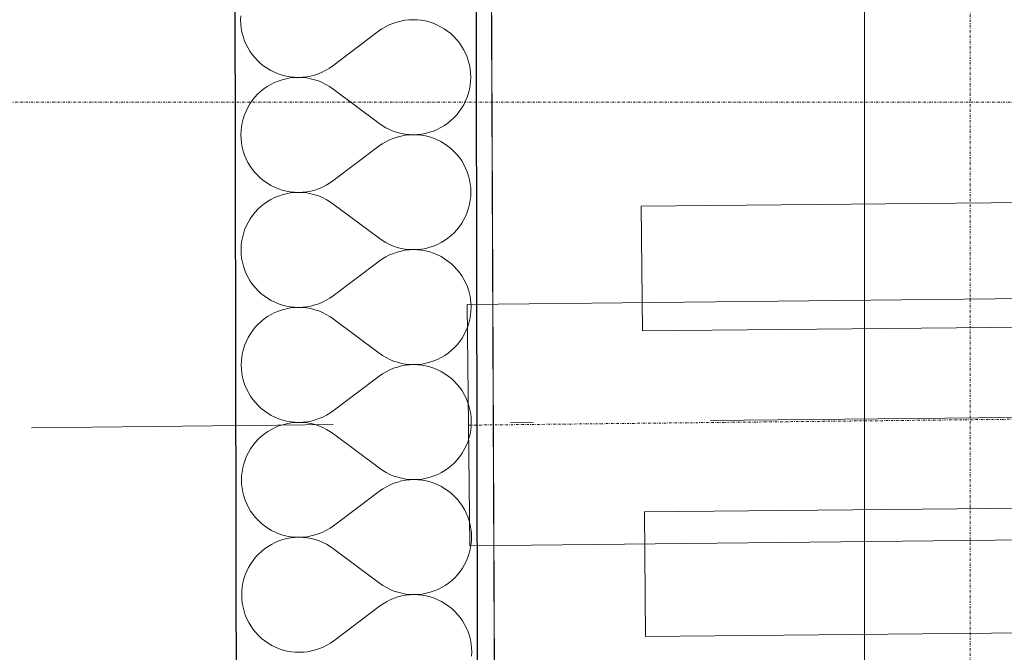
# Model space of a CAD drawing. Header units: millimetres. Extents: x -24674 to 2959, y -2716 to 20653.
# Tile 133 of 161: x -11283 to -10631, y 14190 to 14609. Entities that reach past the tile are written whole.
import ezdxf

# ---------------------------------------------------------------- set-up
doc = ezdxf.new("R2010")
doc.units = ezdxf.units.MM
doc.header["$MEASUREMENT"] = 0
for name, pattern in [('Wipeout_Contour', [1000, 0, -1000]), ('Čerchovaná', [450, 200, -117.5, 15, -117.5]), ('Čerchovaná S', [3.5, 1.5, -0.85, 0.3, -0.85])]:
    doc.linetypes.add(name, pattern=pattern)
for name, color, linetype in [('9._POHLED ZÁPADNÍ_1_Konstrukce - krov', 7, 'Continuous'), ('9._POHLED ZÁPADNÍ_1_Konstrukce - nosné', 7, 'Continuous'), ('9._POHLED ZÁPADNÍ_1_Nové_Konstrukce - nosné', 7, 'Continuous'), ('9._POHLED ZÁPADNÍ_1_Nové_Výplně - Povrchové', 7, 'Continuous'), ('9._POHLED ZÁPADNÍ_1_Nové_Výplně – Řezové', 7, 'Continuous'), ('9._POHLED ZÁPADNÍ_1_Výplně - Povrchové', 7, 'Continuous'), ('9._POHLED ZÁPADNÍ_1_VÝTAH VAR 1', 7, 'Continuous'), ('9._POHLED ZÁPADNÍ_1_Značky - řezy', 7, 'Continuous')]:
    doc.layers.add(name, color=color, linetype=linetype)

# ---------------------------------------------------------------- blocks, each defined once
blk = doc.blocks.new('*X21', base_point=(-27719.5, -6043.99))
at = {"layer": '9._POHLED ZÁPADNÍ_1_Nové_Výplně – Řezové', "color": 21, "linetype": 'Continuous', "lineweight": 20, "true_color": 0xffaaaa}
for p, q in [((-11136.72, 14611.57), (-11136.81, 14608.85)), ((-11136.81, 14608.85), (-11136.71, 14606.13)), ((-11136.71, 14606.13), (-11136.41, 14603.43)), ((-11040.8, 14604.35), (-11043.14, 14602.95)), ((-11038.37, 14605.57), (-11040.8, 14604.35)), ((-11035.86, 14606.62), (-11038.37, 14605.57)), ((-11033.28, 14607.48), (-11035.86, 14606.62)), ((-11030.65, 14608.16), (-11033.28, 14607.48)), ((-11027.97, 14608.65), (-11030.65, 14608.16)), ((-11025.27, 14608.95), (-11027.97, 14608.65)), ((-11022.55, 14609.05), (-11025.27, 14608.95)), ((-11019.83, 14608.96), (-11022.55, 14609.05)), ((-11017.12, 14608.68), (-11019.83, 14608.96)), ((-11014.44, 14608.2), (-11017.12, 14608.68)), ((-11011.81, 14607.54), (-11014.44, 14608.2)), ((-11009.22, 14606.68), (-11011.81, 14607.54)), ((-11006.71, 14605.65), (-11009.22, 14606.68)), ((-11004.27, 14604.43), (-11006.71, 14605.65)), ((-11001.93, 14603.05), (-11004.27, 14604.43)), ((-11136.41, 14603.43), (-11135.92, 14600.75)), ((-11135.92, 14600.75), (-11135.25, 14598.12)), ((-11135.25, 14598.12), (-11134.38, 14595.54)), ((-11045.37, 14601.39), (-11075.8, 14578.48)), ((-11043.14, 14602.95), (-11045.37, 14601.39)), ((-10999.69, 14601.5), (-11001.93, 14603.05)), ((-10997.57, 14599.8), (-10999.69, 14601.5)), ((-10995.57, 14597.95), (-10997.57, 14599.8)), ((-10993.72, 14595.97), (-10995.57, 14597.95)), ((-11134.38, 14595.54), (-11133.34, 14593.03)), ((-11133.34, 14593.03), (-11132.11, 14590.6)), ((-10992.01, 14593.85), (-10993.72, 14595.97)), ((-10990.45, 14591.62), (-10992.01, 14593.85)), ((-10989.06, 14589.28), (-10990.45, 14591.62)), ((-11132.11, 14590.6), (-11130.72, 14588.26)), ((-11130.72, 14588.26), (-11129.16, 14586.03)), ((-11129.16, 14586.03), (-11127.45, 14583.91)), ((-10987.83, 14586.85), (-10989.06, 14589.28)), ((-10986.79, 14584.34), (-10987.83, 14586.85)), ((-11127.45, 14583.91), (-11125.59, 14581.93)), ((-11125.59, 14581.93), (-11123.6, 14580.08)), ((-11123.6, 14580.08), (-11121.48, 14578.37)), ((-11121.48, 14578.37), (-11119.24, 14576.83)), ((-11078.03, 14576.93), (-11075.8, 14578.48)), ((-10985.92, 14581.76), (-10986.79, 14584.34)), ((-10985.25, 14579.13), (-10985.92, 14581.76)), ((-10984.76, 14576.45), (-10985.25, 14579.13)), ((-11119.24, 14576.83), (-11116.9, 14575.44)), ((-11116.9, 14575.44), (-11114.46, 14574.23)), ((-11114.46, 14574.23), (-11111.95, 14573.2)), ((-11111.95, 14573.2), (-11109.36, 14572.34)), ((-11109.36, 14572.34), (-11106.72, 14571.68)), ((-11106.72, 14571.68), (-11104.05, 14571.2)), ((-11093.2, 14571.23), (-11090.52, 14571.71)), ((-11090.52, 14571.71), (-11087.89, 14572.39)), ((-11087.89, 14572.39), (-11085.31, 14573.26)), ((-11085.31, 14573.26), (-11082.8, 14574.31)), ((-11082.8, 14574.31), (-11080.37, 14575.53)), ((-11080.37, 14575.53), (-11078.03, 14576.93)), ((-10984.46, 14573.75), (-10984.76, 14576.45)), ((-10984.36, 14571.03), (-10984.46, 14573.75)), ((-11116.88, 14566.14), (-11119.22, 14564.75)), ((-11114.45, 14567.36), (-11116.88, 14566.14)), ((-11111.94, 14568.41), (-11114.45, 14567.36)), ((-11109.36, 14569.27), (-11111.94, 14568.41)), ((-11106.72, 14569.94), (-11109.36, 14569.27)), ((-11104.04, 14570.43), (-11106.72, 14569.94)), ((-11104.05, 14571.2), (-11101.34, 14570.91)), ((-11101.34, 14570.72), (-11104.04, 14570.43)), ((-11101.34, 14570.91), (-11098.62, 14570.82)), ((-11098.62, 14570.82), (-11101.34, 14570.72)), ((-11098.62, 14570.82), (-11095.9, 14570.93)), ((-11095.9, 14570.73), (-11098.62, 14570.82)), ((-11095.9, 14570.93), (-11093.2, 14571.23)), ((-11093.2, 14570.44), (-11095.9, 14570.73)), ((-11090.52, 14569.96), (-11093.2, 14570.44)), ((-11087.88, 14569.29), (-11090.52, 14569.96)), ((-11085.3, 14568.44), (-11087.88, 14569.29)), ((-11082.79, 14567.4), (-11085.3, 14568.44)), ((-11080.35, 14566.18), (-11082.79, 14567.4)), ((-11078.01, 14564.8), (-11080.35, 14566.18)), ((-10985.22, 14562.92), (-10984.74, 14565.6)), ((-10984.74, 14565.6), (-10984.45, 14568.31)), ((-10984.45, 14568.31), (-10984.36, 14571.03)), ((-11125.55, 14559.63), (-11127.41, 14557.63)), ((-11123.57, 14561.48), (-11125.55, 14559.63)), ((-11121.45, 14563.19), (-11123.57, 14561.48)), ((-11119.22, 14564.75), (-11121.45, 14563.19)), ((-11075.78, 14563.25), (-11078.01, 14564.8)), ((-11045.26, 14540.44), (-11075.78, 14563.25)), ((-10986.74, 14557.7), (-10985.89, 14560.29)), ((-10985.89, 14560.29), (-10985.22, 14562.92)), ((-11130.66, 14553.28), (-11132.04, 14550.93)), ((-11129.11, 14555.51), (-11130.66, 14553.28)), ((-11127.41, 14557.63), (-11129.11, 14555.51)), ((-10990.38, 14550.41), (-10988.99, 14552.75)), ((-10988.99, 14552.75), (-10987.78, 14555.19)), ((-10987.78, 14555.19), (-10986.74, 14557.7)), ((-11134.29, 14545.98), (-11135.15, 14543.4)), ((-11133.26, 14548.5), (-11134.29, 14545.98)), ((-11132.04, 14550.93), (-11133.26, 14548.5)), ((-10995.48, 14544.06), (-10993.63, 14546.05)), ((-10993.63, 14546.05), (-10991.92, 14548.18)), ((-10991.92, 14548.18), (-10990.38, 14550.41)), ((-11135.82, 14540.76), (-11136.29, 14538.09)), ((-11135.15, 14543.4), (-11135.82, 14540.76)), ((-11045.26, 14540.44), (-11043.02, 14538.89)), ((-11043.02, 14538.89), (-11040.68, 14537.51)), ((-11004.15, 14537.55), (-11001.82, 14538.94)), ((-11001.82, 14538.94), (-10999.58, 14540.49)), ((-10999.58, 14540.49), (-10997.47, 14542.2)), ((-10997.47, 14542.2), (-10995.48, 14544.06)), ((-11136.58, 14535.38), (-11136.67, 14532.66)), ((-11136.67, 14532.66), (-11136.57, 14529.94)), ((-11136.29, 14538.09), (-11136.58, 14535.38)), ((-11040.68, 14537.51), (-11038.25, 14536.29)), ((-11038.25, 14536.29), (-11035.73, 14535.25)), ((-11035.73, 14535.25), (-11033.15, 14534.4)), ((-11033.15, 14534.4), (-11030.51, 14533.73)), ((-11030.51, 14533.73), (-11027.84, 14533.25)), ((-11027.84, 14532.46), (-11030.51, 14531.97)), ((-11027.84, 14533.25), (-11025.13, 14532.96)), ((-11025.13, 14532.76), (-11027.84, 14532.46)), ((-11025.13, 14532.96), (-11022.41, 14532.86)), ((-11022.41, 14532.86), (-11025.13, 14532.76)), ((-11022.41, 14532.86), (-11019.69, 14532.96)), ((-11019.69, 14532.77), (-11022.41, 14532.86)), ((-11019.69, 14532.96), (-11016.99, 14533.26)), ((-11016.99, 14532.49), (-11019.69, 14532.77)), ((-11016.99, 14533.26), (-11014.31, 14533.74)), ((-11014.31, 14532.01), (-11016.99, 14532.49)), ((-11014.31, 14533.74), (-11011.68, 14534.42)), ((-11011.68, 14534.42), (-11009.1, 14535.28)), ((-11009.1, 14535.28), (-11006.58, 14536.33)), ((-11006.58, 14536.33), (-11004.15, 14537.55)), ((-11136.57, 14529.94), (-11136.28, 14527.24)), ((-11136.28, 14527.24), (-11135.79, 14524.56)), ((-11043, 14526.76), (-11045.23, 14525.2)), ((-11040.66, 14528.16), (-11043, 14526.76)), ((-11038.24, 14529.38), (-11040.66, 14528.16)), ((-11035.72, 14530.43), (-11038.24, 14529.38)), ((-11033.15, 14531.29), (-11035.72, 14530.43)), ((-11030.51, 14531.97), (-11033.15, 14531.29)), ((-11011.67, 14531.35), (-11014.31, 14532.01)), ((-11009.09, 14530.49), (-11011.67, 14531.35)), ((-11006.57, 14529.46), (-11009.09, 14530.49)), ((-11004.14, 14528.24), (-11006.57, 14529.46)), ((-11001.79, 14526.86), (-11004.14, 14528.24)), ((-10999.56, 14525.31), (-11001.79, 14526.86)), ((-11135.79, 14524.56), (-11135.11, 14521.93)), ((-11135.11, 14521.93), (-11134.25, 14519.35)), ((-11134.25, 14519.35), (-11133.2, 14516.84)), ((-11045.23, 14525.2), (-11075.67, 14502.29)), ((-10997.43, 14523.61), (-10999.56, 14525.31)), ((-10995.44, 14521.76), (-10997.43, 14523.61)), ((-10993.58, 14519.78), (-10995.44, 14521.76)), ((-10991.87, 14517.66), (-10993.58, 14519.78)), ((-11133.2, 14516.84), (-11131.98, 14514.41)), ((-11131.98, 14514.41), (-11130.58, 14512.07)), ((-10990.31, 14515.43), (-10991.87, 14517.66)), ((-10988.92, 14513.09), (-10990.31, 14515.43)), ((-10987.7, 14510.66), (-10988.92, 14513.09)), ((-11130.58, 14512.07), (-11129.03, 14509.84)), ((-11129.03, 14509.84), (-11127.32, 14507.72)), ((-11127.32, 14507.72), (-11125.46, 14505.74)), ((-10986.65, 14508.15), (-10987.7, 14510.66)), ((-10985.79, 14505.57), (-10986.65, 14508.15)), ((-11125.46, 14505.74), (-11123.46, 14503.89)), ((-11123.46, 14503.89), (-11121.34, 14502.18)), ((-11121.34, 14502.18), (-11119.1, 14500.64)), ((-11119.1, 14500.64), (-11116.76, 14499.25)), ((-11080.23, 14499.34), (-11077.9, 14500.74)), ((-11077.9, 14500.74), (-11075.67, 14502.29)), ((-10985.11, 14502.94), (-10985.79, 14505.57)), ((-10984.62, 14500.26), (-10985.11, 14502.94)), ((-10984.33, 14497.55), (-10984.62, 14500.26)), ((-11116.76, 14499.25), (-11114.33, 14498.04)), ((-11114.33, 14498.04), (-11111.81, 14497.01)), ((-11111.81, 14497.01), (-11109.23, 14496.15)), ((-11109.23, 14496.15), (-11106.59, 14495.49)), ((-11106.59, 14493.75), (-11109.22, 14493.08)), ((-11106.59, 14495.49), (-11103.91, 14495.01)), ((-11103.91, 14494.24), (-11106.59, 14493.75)), ((-11103.91, 14495.01), (-11101.21, 14494.72)), ((-11101.2, 14494.53), (-11103.91, 14494.24)), ((-11101.21, 14494.72), (-11098.49, 14494.63)), ((-11098.49, 14494.63), (-11101.2, 14494.53)), ((-11098.49, 14494.63), (-11095.77, 14494.74)), ((-11095.77, 14494.54), (-11098.49, 14494.63)), ((-11095.77, 14494.74), (-11093.06, 14495.03)), ((-11093.06, 14494.25), (-11095.77, 14494.54)), ((-11093.06, 14495.03), (-11090.39, 14495.52)), ((-11090.38, 14493.77), (-11093.06, 14494.25)), ((-11090.39, 14495.52), (-11087.75, 14496.2)), ((-11087.75, 14493.1), (-11090.38, 14493.77)), ((-11087.75, 14496.2), (-11085.17, 14497.07)), ((-11085.17, 14497.07), (-11082.66, 14498.12)), ((-11082.66, 14498.12), (-11080.23, 14499.34)), ((-10984.23, 14494.84), (-10984.33, 14497.55)), ((-10984.32, 14492.12), (-10984.23, 14494.84)), ((-11121.32, 14487), (-11123.43, 14485.29)), ((-11119.08, 14488.56), (-11121.32, 14487)), ((-11116.74, 14489.95), (-11119.08, 14488.56)), ((-11114.31, 14491.17), (-11116.74, 14489.95)), ((-11111.8, 14492.21), (-11114.31, 14491.17)), ((-11109.22, 14493.08), (-11111.8, 14492.21)), ((-11085.17, 14492.24), (-11087.75, 14493.1)), ((-11082.65, 14491.21), (-11085.17, 14492.24)), ((-11080.22, 14489.99), (-11082.65, 14491.21)), ((-11077.88, 14488.6), (-11080.22, 14489.99)), ((-11075.64, 14487.06), (-11077.88, 14488.6)), ((-11045.12, 14464.25), (-11075.64, 14487.06)), ((-10985.75, 14484.1), (-10985.08, 14486.73)), ((-10985.08, 14486.73), (-10984.6, 14489.41)), ((-10984.6, 14489.41), (-10984.32, 14492.12)), ((-11127.27, 14481.44), (-11128.97, 14479.32)), ((-11125.42, 14483.44), (-11127.27, 14481.44)), ((-11123.43, 14485.29), (-11125.42, 14483.44)), ((-10987.64, 14479), (-10986.61, 14481.51)), ((-10986.61, 14481.51), (-10985.75, 14484.1)), ((-11131.91, 14474.74), (-11133.12, 14472.31)), ((-11130.52, 14477.09), (-11131.91, 14474.74)), ((-11128.97, 14479.32), (-11130.52, 14477.09)), ((-10991.79, 14471.99), (-10990.24, 14474.22)), ((-10990.24, 14474.22), (-10988.86, 14476.56)), ((-10988.86, 14476.56), (-10987.64, 14479)), ((-11135.01, 14467.21), (-11135.68, 14464.57)), ((-11134.16, 14469.79), (-11135.01, 14467.21)), ((-11133.12, 14472.31), (-11134.16, 14469.79)), ((-10997.33, 14466.01), (-10995.34, 14467.87)), ((-10995.34, 14467.87), (-10993.49, 14469.86)), ((-10993.49, 14469.86), (-10991.79, 14471.99)), ((-11136.16, 14461.9), (-11136.45, 14459.19)), ((-11135.68, 14464.57), (-11136.16, 14461.9)), ((-11045.12, 14464.25), (-11042.89, 14462.7)), ((-11042.89, 14462.7), (-11040.55, 14461.32)), ((-11040.55, 14461.32), (-11038.11, 14460.1)), ((-11006.45, 14460.14), (-11004.02, 14461.36)), ((-11004.02, 14461.36), (-11001.68, 14462.75)), ((-11001.68, 14462.75), (-10999.45, 14464.3)), ((-10999.45, 14464.3), (-10997.33, 14466.01)), ((-11136.45, 14459.19), (-11136.54, 14456.47)), ((-11136.54, 14456.47), (-11136.44, 14453.75)), ((-11038.11, 14460.1), (-11035.6, 14459.06)), ((-11035.59, 14454.24), (-11038.1, 14453.19)), ((-11035.6, 14459.06), (-11033.02, 14458.21)), ((-11033.01, 14455.1), (-11035.59, 14454.24)), ((-11033.02, 14458.21), (-11030.38, 14457.54)), ((-11030.38, 14455.78), (-11033.01, 14455.1)), ((-11030.38, 14457.54), (-11027.7, 14457.06)), ((-11027.7, 14456.27), (-11030.38, 14455.78)), ((-11027.7, 14457.06), (-11025, 14456.77)), ((-11025, 14456.57), (-11027.7, 14456.27)), ((-11025, 14456.77), (-11022.28, 14456.67)), ((-11022.28, 14456.67), (-11025, 14456.57)), ((-11022.28, 14456.67), (-11019.56, 14456.77)), ((-11019.56, 14456.58), (-11022.28, 14456.67)), ((-11019.56, 14456.77), (-11016.85, 14457.07)), ((-11016.85, 14456.3), (-11019.56, 14456.58)), ((-11016.85, 14457.07), (-11014.18, 14457.55)), ((-11014.17, 14455.82), (-11016.85, 14456.3)), ((-11014.18, 14457.55), (-11011.54, 14458.23)), ((-11011.54, 14455.16), (-11014.17, 14455.82)), ((-11011.54, 14458.23), (-11008.96, 14459.09)), ((-11008.95, 14454.3), (-11011.54, 14455.16)), ((-11008.96, 14459.09), (-11006.45, 14460.14)), ((-11006.44, 14453.27), (-11008.95, 14454.3)), ((-11136.44, 14453.75), (-11136.14, 14451.05)), ((-11136.14, 14451.05), (-11135.65, 14448.37)), ((-11135.65, 14448.37), (-11134.97, 14445.74)), ((-11045.1, 14449.01), (-11075.53, 14426.1)), ((-11042.87, 14450.57), (-11045.1, 14449.01)), ((-11040.53, 14451.97), (-11042.87, 14450.57)), ((-11038.1, 14453.19), (-11040.53, 14451.97)), ((-11004, 14452.05), (-11006.44, 14453.27)), ((-11001.66, 14450.67), (-11004, 14452.05)), ((-10999.42, 14449.12), (-11001.66, 14450.67)), ((-10997.3, 14447.42), (-10999.42, 14449.12)), ((-11134.97, 14445.74), (-11134.11, 14443.16)), ((-11134.11, 14443.16), (-11133.06, 14440.65)), ((-10995.3, 14445.57), (-10997.3, 14447.42)), ((-10993.45, 14443.58), (-10995.3, 14445.57)), ((-10991.73, 14441.47), (-10993.45, 14443.58)), ((-10990.18, 14439.24), (-10991.73, 14441.47)), ((-11133.06, 14440.65), (-11131.84, 14438.22)), ((-11131.84, 14438.22), (-11130.45, 14435.88)), ((-11130.45, 14435.88), (-11128.89, 14433.65)), ((-10988.79, 14436.9), (-10990.18, 14439.24)), ((-10987.56, 14434.47), (-10988.79, 14436.9)), ((-10986.52, 14431.96), (-10987.56, 14434.47)), ((-11128.89, 14433.65), (-11127.18, 14431.53)), ((-11127.18, 14431.53), (-11125.32, 14429.54)), ((-11125.32, 14429.54), (-11123.33, 14427.7)), ((-10985.65, 14429.38), (-10986.52, 14431.96)), ((-10984.98, 14426.75), (-10985.65, 14429.38)), ((-11123.33, 14427.7), (-11121.21, 14425.99)), ((-11121.21, 14425.99), (-11118.97, 14424.45)), ((-11118.97, 14424.45), (-11116.63, 14423.06)), ((-11116.63, 14423.06), (-11114.19, 14421.85)), ((-11114.19, 14421.85), (-11111.68, 14420.82)), ((-11085.04, 14420.88), (-11082.53, 14421.93)), ((-11082.53, 14421.93), (-11080.1, 14423.15)), ((-11080.1, 14423.15), (-11077.76, 14424.55)), ((-11077.76, 14424.55), (-11075.53, 14426.1)), ((-10984.49, 14424.07), (-10984.98, 14426.75)), ((-10984.19, 14421.36), (-10984.49, 14424.07)), ((-11114.18, 14414.98), (-11116.61, 14413.76)), ((-11111.67, 14416.02), (-11114.18, 14414.98)), ((-11111.68, 14420.82), (-11109.09, 14419.96)), ((-11109.09, 14416.89), (-11111.67, 14416.02)), ((-11109.09, 14419.96), (-11106.45, 14419.3)), ((-11106.45, 14417.56), (-11109.09, 14416.89)), ((-11106.45, 14419.3), (-11103.78, 14418.82)), ((-11103.77, 14418.05), (-11106.45, 14417.56)), ((-11103.78, 14418.82), (-11101.07, 14418.53)), ((-11101.07, 14418.34), (-11103.77, 14418.05)), ((-11101.07, 14418.53), (-11098.35, 14418.44)), ((-11098.35, 14418.44), (-11101.07, 14418.34)), ((-11098.35, 14418.44), (-11095.63, 14418.55)), ((-11095.63, 14418.35), (-11098.35, 14418.44)), ((-11095.63, 14418.55), (-11092.93, 14418.84)), ((-11092.93, 14418.06), (-11095.63, 14418.35)), ((-11092.93, 14418.84), (-11090.25, 14419.33)), ((-11090.25, 14417.58), (-11092.93, 14418.06)), ((-11090.25, 14419.33), (-11087.62, 14420.01)), ((-11087.61, 14416.91), (-11090.25, 14417.58)), ((-11087.62, 14420.01), (-11085.04, 14420.88)), ((-11085.03, 14416.05), (-11087.61, 14416.91)), ((-11082.52, 14415.02), (-11085.03, 14416.05)), ((-11080.08, 14413.8), (-11082.52, 14415.02)), ((-10984.47, 14413.22), (-10984.18, 14415.93)), ((-10984.09, 14418.65), (-10984.19, 14421.36)), ((-10984.18, 14415.93), (-10984.09, 14418.65)), ((-11123.3, 14409.1), (-11125.28, 14407.25)), ((-11121.18, 14410.81), (-11123.3, 14409.1)), ((-11118.95, 14412.37), (-11121.18, 14410.81)), ((-11116.61, 14413.76), (-11118.95, 14412.37)), ((-11077.74, 14412.41), (-11080.08, 14413.8)), ((-11075.5, 14410.86), (-11077.74, 14412.41)), ((-11044.99, 14388.06), (-11075.5, 14410.86)), ((-10985.62, 14407.91), (-10984.95, 14410.54)), ((-10984.95, 14410.54), (-10984.47, 14413.22)), ((-11128.84, 14403.13), (-11130.39, 14400.89)), ((-11127.14, 14405.25), (-11128.84, 14403.13)), ((-11125.28, 14407.25), (-11127.14, 14405.25)), ((-10988.72, 14400.37), (-10987.51, 14402.81)), ((-10987.51, 14402.81), (-10986.47, 14405.32)), ((-10986.47, 14405.32), (-10985.62, 14407.91)), ((-11132.99, 14396.12), (-11134.02, 14393.6)), ((-11131.77, 14398.55), (-11132.99, 14396.12)), ((-11130.39, 14400.89), (-11131.77, 14398.55)), ((-10993.36, 14393.67), (-10991.65, 14395.79)), ((-10991.65, 14395.79), (-10990.11, 14398.03)), ((-10990.11, 14398.03), (-10988.72, 14400.37)), ((-11134.88, 14391.02), (-11135.55, 14388.38)), ((-11134.02, 14393.6), (-11134.88, 14391.02)), ((-10999.31, 14388.11), (-10997.2, 14389.82)), ((-10997.2, 14389.82), (-10995.21, 14391.68)), ((-10995.21, 14391.68), (-10993.36, 14393.67)), ((-11136.31, 14383), (-11136.4, 14380.28)), ((-11136.02, 14385.71), (-11136.31, 14383)), ((-11135.55, 14388.38), (-11136.02, 14385.71)), ((-11044.99, 14388.06), (-11042.75, 14386.51)), ((-11042.75, 14386.51), (-11040.41, 14385.13)), ((-11040.41, 14385.13), (-11037.98, 14383.91)), ((-11037.98, 14383.91), (-11035.46, 14382.87)), ((-11035.46, 14382.87), (-11032.88, 14382.02)), ((-11011.41, 14382.04), (-11008.83, 14382.9)), ((-11008.83, 14382.9), (-11006.31, 14383.95)), ((-11006.31, 14383.95), (-11003.88, 14385.17)), ((-11003.88, 14385.17), (-11001.55, 14386.56)), ((-11001.55, 14386.56), (-10999.31, 14388.11)), ((-11136.4, 14380.28), (-11136.3, 14377.56)), ((-11136.3, 14377.56), (-11136.01, 14374.86)), ((-11040.39, 14375.78), (-11042.73, 14374.38)), ((-11037.97, 14377), (-11040.39, 14375.78)), ((-11035.45, 14378.05), (-11037.97, 14377)), ((-11032.88, 14378.91), (-11035.45, 14378.05)), ((-11032.88, 14382.02), (-11030.24, 14381.35)), ((-11030.24, 14379.59), (-11032.88, 14378.91)), ((-11030.24, 14381.35), (-11027.57, 14380.87)), ((-11027.56, 14380.08), (-11030.24, 14379.59)), ((-11027.57, 14380.87), (-11024.86, 14380.58)), ((-11024.86, 14380.38), (-11027.56, 14380.08)), ((-11024.86, 14380.58), (-11022.14, 14380.48)), ((-11022.14, 14380.48), (-11024.86, 14380.38)), ((-11022.14, 14380.48), (-11019.42, 14380.58)), ((-11019.42, 14380.39), (-11022.14, 14380.48)), ((-11019.42, 14380.58), (-11016.72, 14380.88)), ((-11016.72, 14380.11), (-11019.42, 14380.39)), ((-11016.72, 14380.88), (-11014.04, 14381.36)), ((-11014.04, 14379.63), (-11016.72, 14380.11)), ((-11014.04, 14381.36), (-11011.41, 14382.04)), ((-11011.4, 14378.96), (-11014.04, 14379.63)), ((-11008.82, 14378.11), (-11011.4, 14378.96)), ((-11006.3, 14377.08), (-11008.82, 14378.11)), ((-11003.87, 14375.86), (-11006.3, 14377.08)), ((-11001.52, 14374.48), (-11003.87, 14375.86)), ((-11136.01, 14374.86), (-11135.52, 14372.18)), ((-11135.52, 14372.18), (-11134.84, 14369.55)), ((-11134.84, 14369.55), (-11133.98, 14366.97)), ((-11044.96, 14372.82), (-11075.4, 14349.91)), ((-11042.73, 14374.38), (-11044.96, 14372.82)), ((-10999.29, 14372.93), (-11001.52, 14374.48)), ((-10997.16, 14371.23), (-10999.29, 14372.93)), ((-10995.17, 14369.38), (-10997.16, 14371.23)), ((-10993.31, 14367.39), (-10995.17, 14369.38)), ((-11133.98, 14366.97), (-11132.93, 14364.46)), ((-11132.93, 14364.46), (-11131.71, 14362.03)), ((-10991.6, 14365.28), (-10993.31, 14367.39)), ((-10990.04, 14363.05), (-10991.6, 14365.28)), ((-10988.65, 14360.71), (-10990.04, 14363.05)), ((-11131.71, 14362.03), (-11130.31, 14359.69)), ((-11130.31, 14359.69), (-11128.76, 14357.46)), ((-11128.76, 14357.46), (-11127.05, 14355.34)), ((-10987.43, 14358.28), (-10988.65, 14360.71)), ((-10986.38, 14355.77), (-10987.43, 14358.28)), ((-11127.05, 14355.34), (-11125.19, 14353.35)), ((-11125.19, 14353.35), (-11123.19, 14351.5)), ((-11123.19, 14351.5), (-11121.07, 14349.8)), ((-11121.07, 14349.8), (-11118.83, 14348.26)), ((-11077.63, 14348.36), (-11075.4, 14349.91)), ((-10985.52, 14353.19), (-10986.38, 14355.77)), ((-10984.84, 14350.56), (-10985.52, 14353.19)), ((-10984.35, 14347.88), (-10984.84, 14350.56)), ((-11118.83, 14348.26), (-11116.49, 14346.87)), ((-11116.49, 14346.87), (-11114.06, 14345.66)), ((-11114.06, 14345.66), (-11111.54, 14344.62)), ((-11111.54, 14344.62), (-11108.96, 14343.77)), ((-11108.96, 14343.77), (-11106.32, 14343.1)), ((-11106.32, 14343.1), (-11103.64, 14342.63)), ((-11092.79, 14342.65), (-11090.12, 14343.14)), ((-11090.12, 14343.14), (-11087.48, 14343.82)), ((-11087.48, 14343.82), (-11084.9, 14344.69)), ((-11084.9, 14344.69), (-11082.39, 14345.74)), ((-11082.39, 14345.74), (-11079.96, 14346.96)), ((-11079.96, 14346.96), (-11077.63, 14348.36)), ((-10984.06, 14345.17), (-10984.35, 14347.88)), ((-10983.96, 14342.46), (-10984.06, 14345.17)), ((-11116.47, 14337.57), (-11118.81, 14336.18)), ((-11114.04, 14338.79), (-11116.47, 14337.57)), ((-11111.53, 14339.83), (-11114.04, 14338.79)), ((-11108.95, 14340.7), (-11111.53, 14339.83)), ((-11106.32, 14341.37), (-11108.95, 14340.7)), ((-11103.64, 14341.86), (-11106.32, 14341.37)), ((-11103.64, 14342.63), (-11100.94, 14342.34)), ((-11100.93, 14342.15), (-11103.64, 14341.86)), ((-11100.94, 14342.34), (-11098.22, 14342.25)), ((-11098.22, 14342.25), (-11100.93, 14342.15)), ((-11098.22, 14342.25), (-11095.5, 14342.36)), ((-11095.5, 14342.16), (-11098.22, 14342.25)), ((-11095.5, 14342.36), (-11092.79, 14342.65)), ((-11092.79, 14341.87), (-11095.5, 14342.16)), ((-11090.11, 14341.39), (-11092.79, 14341.87)), ((-11087.48, 14340.72), (-11090.11, 14341.39)), ((-11084.9, 14339.86), (-11087.48, 14340.72)), ((-11082.38, 14338.83), (-11084.9, 14339.86)), ((-11079.95, 14337.61), (-11082.38, 14338.83)), ((-11077.61, 14336.22), (-11079.95, 14337.61)), ((-10984.81, 14334.35), (-10984.33, 14337.03)), ((-10984.33, 14337.03), (-10984.05, 14339.74)), ((-10984.05, 14339.74), (-10983.96, 14342.46)), ((-11125.15, 14331.06), (-11127, 14329.06)), ((-11123.16, 14332.91), (-11125.15, 14331.06)), ((-11121.05, 14334.62), (-11123.16, 14332.91)), ((-11118.81, 14336.18), (-11121.05, 14334.62)), ((-11075.37, 14334.67), (-11077.61, 14336.22)), ((-11044.85, 14311.87), (-11075.37, 14334.67)), ((-10986.34, 14329.13), (-10985.48, 14331.72)), ((-10985.48, 14331.72), (-10984.81, 14334.35)), ((-11130.25, 14324.7), (-11131.64, 14322.36)), ((-11128.7, 14326.94), (-11130.25, 14324.7)), ((-11127, 14329.06), (-11128.7, 14326.94)), ((-10989.97, 14321.84), (-10988.59, 14324.18)), ((-10988.59, 14324.18), (-10987.37, 14326.62)), ((-10987.37, 14326.62), (-10986.34, 14329.13)), ((-11133.89, 14317.41), (-11134.74, 14314.83)), ((-11132.85, 14319.93), (-11133.89, 14317.41)), ((-11131.64, 14322.36), (-11132.85, 14319.93)), ((-10995.07, 14315.49), (-10993.22, 14317.48)), ((-10993.22, 14317.48), (-10991.52, 14319.6)), ((-10991.52, 14319.6), (-10989.97, 14321.84)), ((-11135.41, 14312.19), (-11135.89, 14309.51)), ((-11134.74, 14314.83), (-11135.41, 14312.19)), ((-11044.85, 14311.87), (-11042.62, 14310.32)), ((-11001.41, 14310.37), (-10999.18, 14311.92)), ((-10999.18, 14311.92), (-10997.06, 14313.63)), ((-10997.06, 14313.63), (-10995.07, 14315.49)), ((-11136.18, 14306.81), (-11136.27, 14304.09)), ((-11136.27, 14304.09), (-11136.17, 14301.37)), ((-11135.89, 14309.51), (-11136.18, 14306.81)), ((-11042.62, 14310.32), (-11040.28, 14308.94)), ((-11040.28, 14308.94), (-11037.84, 14307.72)), ((-11037.84, 14307.72), (-11035.33, 14306.68)), ((-11035.33, 14306.68), (-11032.75, 14305.83)), ((-11032.75, 14305.83), (-11030.11, 14305.15)), ((-11030.11, 14305.15), (-11027.43, 14304.67)), ((-11027.43, 14304.67), (-11024.73, 14304.39)), ((-11024.73, 14304.19), (-11027.43, 14303.89)), ((-11024.73, 14304.39), (-11022.01, 14304.29)), ((-11022.01, 14304.29), (-11024.73, 14304.19)), ((-11022.01, 14304.29), (-11019.29, 14304.39)), ((-11019.29, 14304.2), (-11022.01, 14304.29)), ((-11019.29, 14304.39), (-11016.58, 14304.69)), ((-11016.58, 14303.92), (-11019.29, 14304.2)), ((-11016.58, 14304.69), (-11013.91, 14305.17)), ((-11013.91, 14305.17), (-11011.27, 14305.85)), ((-11011.27, 14305.85), (-11008.69, 14306.71)), ((-11008.69, 14306.71), (-11006.18, 14307.76)), ((-11006.18, 14307.76), (-11003.75, 14308.98)), ((-11003.75, 14308.98), (-11001.41, 14310.37)), ((-11136.17, 14301.37), (-11135.87, 14298.67)), ((-11135.87, 14298.67), (-11135.38, 14295.99)), ((-11042.6, 14298.19), (-11044.83, 14296.63)), ((-11040.26, 14299.59), (-11042.6, 14298.19)), ((-11037.83, 14300.81), (-11040.26, 14299.59)), ((-11035.32, 14301.86), (-11037.83, 14300.81)), ((-11032.74, 14302.72), (-11035.32, 14301.86)), ((-11030.11, 14303.4), (-11032.74, 14302.72)), ((-11027.43, 14303.89), (-11030.11, 14303.4)), ((-11013.9, 14303.44), (-11016.58, 14303.92)), ((-11011.27, 14302.77), (-11013.9, 14303.44)), ((-11008.68, 14301.92), (-11011.27, 14302.77)), ((-11006.17, 14300.89), (-11008.68, 14301.92)), ((-11003.73, 14299.67), (-11006.17, 14300.89)), ((-11001.39, 14298.29), (-11003.73, 14299.67)), ((-10999.15, 14296.74), (-11001.39, 14298.29)), ((-11135.38, 14295.99), (-11134.7, 14293.36)), ((-11134.7, 14293.36), (-11133.84, 14290.78)), ((-11044.83, 14296.63), (-11075.26, 14273.72)), ((-10997.03, 14295.04), (-10999.15, 14296.74)), ((-10995.03, 14293.19), (-10997.03, 14295.04)), ((-10993.18, 14291.2), (-10995.03, 14293.19)), ((-10991.46, 14289.09), (-10993.18, 14291.2)), ((-11133.84, 14290.78), (-11132.79, 14288.27)), ((-11132.79, 14288.27), (-11131.57, 14285.83)), ((-11131.57, 14285.83), (-11130.18, 14283.5)), ((-10989.91, 14286.86), (-10991.46, 14289.09)), ((-10988.52, 14284.52), (-10989.91, 14286.86)), ((-10987.29, 14282.09), (-10988.52, 14284.52)), ((-11130.18, 14283.5), (-11128.62, 14281.27)), ((-11128.62, 14281.27), (-11126.91, 14279.15)), ((-11126.91, 14279.15), (-11125.05, 14277.16)), ((-10986.25, 14279.58), (-10987.29, 14282.09)), ((-10985.38, 14277), (-10986.25, 14279.58)), ((-11125.05, 14277.16), (-11123.06, 14275.31)), ((-11123.06, 14275.31), (-11120.94, 14273.61)), ((-11120.94, 14273.61), (-11118.7, 14272.07)), ((-11118.7, 14272.07), (-11116.36, 14270.68)), ((-11079.83, 14270.77), (-11077.49, 14272.16)), ((-11077.49, 14272.16), (-11075.26, 14273.72)), ((-10984.71, 14274.36), (-10985.38, 14277)), ((-10984.22, 14271.69), (-10984.71, 14274.36)), ((-10983.92, 14268.98), (-10984.22, 14271.69)), ((-11116.36, 14270.68), (-11113.92, 14269.47)), ((-11113.92, 14269.47), (-11111.4, 14268.43)), ((-11111.4, 14268.43), (-11108.82, 14267.58)), ((-11108.82, 14267.58), (-11106.18, 14266.91)), ((-11106.18, 14265.18), (-11108.82, 14264.51)), ((-11106.18, 14266.91), (-11103.51, 14266.44)), ((-11103.5, 14265.67), (-11106.18, 14265.18)), ((-11103.51, 14266.44), (-11100.8, 14266.15)), ((-11100.8, 14265.96), (-11103.5, 14265.67)), ((-11100.8, 14266.15), (-11098.08, 14266.06)), ((-11098.08, 14266.06), (-11100.8, 14265.96)), ((-11098.08, 14266.06), (-11095.36, 14266.17)), ((-11095.36, 14265.97), (-11098.08, 14266.06)), ((-11095.36, 14266.17), (-11092.66, 14266.46)), ((-11092.66, 14265.68), (-11095.36, 14265.97)), ((-11092.66, 14266.46), (-11089.98, 14266.95)), ((-11089.98, 14265.2), (-11092.66, 14265.68)), ((-11089.98, 14266.95), (-11087.35, 14267.63)), ((-11087.34, 14264.53), (-11089.98, 14265.2)), ((-11087.35, 14267.63), (-11084.77, 14268.5)), ((-11084.77, 14268.5), (-11082.26, 14269.55)), ((-11082.26, 14269.55), (-11079.83, 14270.77)), ((-10983.82, 14266.27), (-10983.92, 14268.98)), ((-10983.91, 14263.55), (-10983.82, 14266.27)), ((-11120.91, 14258.43), (-11123.03, 14256.72)), ((-11118.68, 14259.99), (-11120.91, 14258.43)), ((-11116.34, 14261.38), (-11118.68, 14259.99)), ((-11113.91, 14262.6), (-11116.34, 14261.38)), ((-11111.4, 14263.64), (-11113.91, 14262.6)), ((-11108.82, 14264.51), (-11111.4, 14263.64)), ((-11084.76, 14263.67), (-11087.34, 14264.53)), ((-11082.25, 14262.64), (-11084.76, 14263.67)), ((-11079.81, 14261.42), (-11082.25, 14262.64)), ((-11077.47, 14260.03), (-11079.81, 14261.42)), ((-11075.23, 14258.48), (-11077.47, 14260.03)), ((-11044.72, 14235.68), (-11075.23, 14258.48)), ((-10984.68, 14258.16), (-10984.2, 14260.84)), ((-10984.2, 14260.84), (-10983.91, 14263.55)), ((-11126.87, 14252.87), (-11128.57, 14250.75)), ((-11125.01, 14254.87), (-11126.87, 14252.87)), ((-11123.03, 14256.72), (-11125.01, 14254.87)), ((-10987.24, 14250.43), (-10986.2, 14252.94)), ((-10986.2, 14252.94), (-10985.35, 14255.53)), ((-10985.35, 14255.53), (-10984.68, 14258.16)), ((-11131.5, 14246.17), (-11132.72, 14243.74)), ((-11130.12, 14248.51), (-11131.5, 14246.17)), ((-11128.57, 14250.75), (-11130.12, 14248.51)), ((-10991.38, 14243.41), (-10989.84, 14245.65)), ((-10989.84, 14245.65), (-10988.45, 14247.99)), ((-10988.45, 14247.99), (-10987.24, 14250.43)), ((-11133.75, 14241.22), (-11134.61, 14238.64)), ((-11132.72, 14243.74), (-11133.75, 14241.22)), ((-10996.93, 14237.44), (-10994.94, 14239.3)), ((-10994.94, 14239.3), (-10993.09, 14241.29)), ((-10993.09, 14241.29), (-10991.38, 14243.41)), ((-11135.75, 14233.32), (-11136.04, 14230.62)), ((-11135.28, 14236), (-11135.75, 14233.32)), ((-11134.61, 14238.64), (-11135.28, 14236)), ((-11044.72, 14235.68), (-11042.48, 14234.13)), ((-11042.48, 14234.13), (-11040.14, 14232.75)), ((-11040.14, 14232.75), (-11037.71, 14231.53)), ((-11006.04, 14231.57), (-11003.61, 14232.79)), ((-11003.61, 14232.79), (-11001.28, 14234.18)), ((-11001.28, 14234.18), (-10999.04, 14235.73)), ((-10999.04, 14235.73), (-10996.93, 14237.44)), ((-11136.04, 14230.62), (-11136.13, 14227.9)), ((-11136.13, 14227.9), (-11136.03, 14225.18)), ((-11037.71, 14231.53), (-11035.19, 14230.49)), ((-11035.18, 14225.67), (-11037.7, 14224.62)), ((-11035.19, 14230.49), (-11032.61, 14229.63)), ((-11032.61, 14226.53), (-11035.18, 14225.67)), ((-11032.61, 14229.63), (-11029.97, 14228.96)), ((-11029.97, 14227.21), (-11032.61, 14226.53)), ((-11029.97, 14228.96), (-11027.3, 14228.48)), ((-11027.29, 14227.7), (-11029.97, 14227.21)), ((-11027.3, 14228.48), (-11024.59, 14228.2)), ((-11024.59, 14228), (-11027.29, 14227.7)), ((-11024.59, 14228.2), (-11021.87, 14228.1)), ((-11021.87, 14228.1), (-11024.59, 14228)), ((-11021.87, 14228.1), (-11019.15, 14228.2)), ((-11019.15, 14228.01), (-11021.87, 14228.1)), ((-11019.15, 14228.2), (-11016.45, 14228.5)), ((-11016.45, 14227.73), (-11019.15, 14228.01)), ((-11016.45, 14228.5), (-11013.77, 14228.98)), ((-11013.77, 14227.25), (-11016.45, 14227.73)), ((-11013.77, 14228.98), (-11011.14, 14229.66)), ((-11011.13, 14226.58), (-11013.77, 14227.25)), ((-11011.14, 14229.66), (-11008.56, 14230.52)), ((-11008.55, 14225.73), (-11011.13, 14226.58)), ((-11008.56, 14230.52), (-11006.04, 14231.57)), ((-11006.03, 14224.7), (-11008.55, 14225.73)), ((-11136.03, 14225.18), (-11135.74, 14222.48)), ((-11135.74, 14222.48), (-11135.25, 14219.8)), ((-11135.25, 14219.8), (-11134.57, 14217.17)), ((-11044.69, 14220.44), (-11075.13, 14197.53)), ((-11042.46, 14222), (-11044.69, 14220.44)), ((-11040.12, 14223.39), (-11042.46, 14222)), ((-11037.7, 14224.62), (-11040.12, 14223.39)), ((-11003.6, 14223.48), (-11006.03, 14224.7)), ((-11001.25, 14222.1), (-11003.6, 14223.48)), ((-10999.02, 14220.55), (-11001.25, 14222.1)), ((-10996.89, 14218.85), (-10999.02, 14220.55)), ((-11134.57, 14217.17), (-11133.71, 14214.59)), ((-11133.71, 14214.59), (-11132.66, 14212.07)), ((-10994.9, 14217), (-10996.89, 14218.85)), ((-10993.04, 14215.01), (-10994.9, 14217)), ((-10991.33, 14212.9), (-10993.04, 14215.01)), ((-10989.77, 14210.67), (-10991.33, 14212.9)), ((-11132.66, 14212.07), (-11131.44, 14209.64)), ((-11131.44, 14209.64), (-11130.04, 14207.31)), ((-11130.04, 14207.31), (-11128.49, 14205.08)), ((-10988.38, 14208.33), (-10989.77, 14210.67)), ((-10987.16, 14205.9), (-10988.38, 14208.33)), ((-11128.49, 14205.08), (-11126.78, 14202.96)), ((-11126.78, 14202.96), (-11124.92, 14200.97)), ((-11124.92, 14200.97), (-11122.92, 14199.12)), ((-10986.11, 14203.39), (-10987.16, 14205.9)), ((-10985.25, 14200.81), (-10986.11, 14203.39)), ((-10984.57, 14198.17), (-10985.25, 14200.81)), ((-11122.92, 14199.12), (-11120.8, 14197.42)), ((-11120.8, 14197.42), (-11118.56, 14195.87)), ((-11118.56, 14195.87), (-11116.22, 14194.49)), ((-11116.22, 14194.49), (-11113.79, 14193.28)), ((-11113.79, 14193.28), (-11111.27, 14192.24)), ((-11084.63, 14192.31), (-11082.12, 14193.36)), ((-11082.12, 14193.36), (-11079.69, 14194.58)), ((-11079.69, 14194.58), (-11077.36, 14195.97)), ((-11077.36, 14195.97), (-11075.13, 14197.53)), ((-10984.08, 14195.5), (-10984.57, 14198.17)), ((-10983.79, 14192.79), (-10984.08, 14195.5)), ((-11111.27, 14192.24), (-11108.69, 14191.39)), ((-11108.69, 14191.39), (-11106.05, 14190.72)), ((-11106.05, 14190.72), (-11103.37, 14190.25)), ((-11103.37, 14190.25), (-11100.67, 14189.96)), ((-11100.67, 14189.96), (-11097.95, 14189.87)), ((-11097.95, 14189.87), (-11095.23, 14189.98)), ((-11095.23, 14189.98), (-11092.52, 14190.27)), ((-11092.52, 14190.27), (-11089.85, 14190.76)), ((-11089.85, 14190.76), (-11087.21, 14191.44)), ((-11087.21, 14191.44), (-11084.63, 14192.31)), ((-10983.68, 14190.07), (-10983.79, 14192.79)), ((-10983.78, 14187.36), (-10983.68, 14190.07))]:
    blk.add_line(p, q, dxfattribs=at)

msp = doc.modelspace()

# ---------------------------------------------------------------- wipeouts: each hides what was drawn before it
at = {"color": 254, "linetype": 'Wipeout_Contour', "lineweight": 0, "ltscale": 72283.801497}
msp.add_wipeout([(-11148.1, 18830.25), (-11130.82, 9083.32), (-10970.82, 9083.6), (-10988.08, 18817.53)], dxfattribs=at).dxf.layer = '9._POHLED ZÁPADNÍ_1_Nové_Výplně - Povrchové'

# ---------------------------------------------------------------- next in the draw order: linework, layer by layer
at = {"layer": '9._POHLED ZÁPADNÍ_1_Nové_Konstrukce - nosné', "color": 1, "linetype": 'Continuous', "lineweight": 25, "flags": 128}
for points in [[(-11148.1, 18830.25), (-11130.82, 9083.32)], [(-10970.82, 9083.6), (-10988.08, 18817.53)]]:
    msp.add_lwpolyline(points, dxfattribs=at)

# ---------------------------------------------------------------- next in the draw order: wipeouts: each hides what was drawn before it
at = {"color": 254, "linetype": 'Wipeout_Contour', "lineweight": 0, "ltscale": 70593.958106}
msp.add_wipeout([(-10986.72, 18366), (-10946.64, 9038.96), (-10496.64, 9040.89), (-10536.56, 18330.21)], dxfattribs=at).dxf.layer = '9._POHLED ZÁPADNÍ_1_Výplně - Povrchové'

# ---------------------------------------------------------------- next in the draw order: linework, layer by layer
at = {"layer": '9._POHLED ZÁPADNÍ_1_Konstrukce - krov', "color": 8, "linetype": 'Continuous', "lineweight": 13}
for p, q in [((-10723.42, 18630.55), (-10723.42, 8979.53)), ((-10871.27, 14485.49), (-9176.99, 14502.25)), ((-10870.46, 14402.86), (-10871.27, 14485.49)), ((-9176.17, 14419.63), (-10870.46, 14402.86)), ((-10869.27, 14282.87), (-9174.98, 14299.63)), ((-10868.45, 14200.24), (-10869.27, 14282.87)), ((-9174.16, 14217.01), (-10868.45, 14200.24))]:
    msp.add_line(p, q, dxfattribs=at)
at = {"layer": '9._POHLED ZÁPADNÍ_1_Konstrukce - krov', "color": 251, "linetype": 'Čerchovaná S', "lineweight": 13, "true_color": 0x6a6a6a}
msp.add_line((-10653.42, 18630.55), (-10653.42, 8979.53), dxfattribs=at)
at = {"layer": '9._POHLED ZÁPADNÍ_1_Konstrukce - nosné', "color": 251, "linetype": 'Continuous', "lineweight": 20, "true_color": 0x6a6a6a, "flags": 128}
msp.add_lwpolyline([(-10988.66, 18817.58), (-10946.75, 9064.83)], dxfattribs=at)

# ---------------------------------------------------------------- next in the draw order: wipeouts: each hides what was drawn before it
at = {"color": 254, "linetype": 'Wipeout_Contour', "lineweight": 0, "ltscale": 72283.801497}
msp.add_wipeout([(-11148.1, 18830.25), (-11130.82, 9083.32), (-10970.82, 9083.6), (-10988.08, 18817.53)], dxfattribs=at).dxf.layer = '9._POHLED ZÁPADNÍ_1_Nové_Výplně – Řezové'

# ---------------------------------------------------------------- next in the draw order: linework, layer by layer
at = {"layer": '9._POHLED ZÁPADNÍ_1_Konstrukce - krov', "color": 8, "linetype": 'Continuous', "lineweight": 13}
for p, q in [((-10986.6, 14420.39), (-519.39, 14533.61)), ((-10984.87, 14260.4), (-10986.6, 14420.39)), ((-10984.87, 14260.4), (-517.66, 14373.62))]:
    msp.add_line(p, q, dxfattribs=at)
at = {"layer": '9._POHLED ZÁPADNÍ_1_Konstrukce - krov', "color": 251, "linetype": 'Čerchovaná S', "lineweight": 13, "true_color": 0x6a6a6a}
msp.add_line((-10985.74, 14340.39), (-518.52, 14453.62), dxfattribs=at)
at = {"layer": '9._POHLED ZÁPADNÍ_1_Konstrukce - krov', "color": 8, "linetype": 'Čerchovaná', "lineweight": 13}
msp.add_line((-11275.41, 14338.68), (-4142.86, 14413.84), dxfattribs=at)
at = {"layer": '9._POHLED ZÁPADNÍ_1_Nové_Konstrukce - nosné', "color": 1, "linetype": 'Continuous', "lineweight": 25, "flags": 128}
for points in [[(-11148.1, 18830.25), (-11130.82, 9083.32)], [(-10970.82, 9083.6), (-10988.08, 18817.53)]]:
    msp.add_lwpolyline(points, dxfattribs=at)
at = {"layer": '9._POHLED ZÁPADNÍ_1_Značky - řezy', "color": 154, "linetype": 'Čerchovaná S', "lineweight": 13}
msp.add_line((-24673.76, 14554.48), (-2555.99, 14554.48), dxfattribs=at)

# ---------------------------------------------------------------- next in the draw order: block references
at = {"layer": '9._POHLED ZÁPADNÍ_1_VÝTAH VAR 1', "color": 9, "linetype": 'Continuous', "lineweight": 13}
msp.add_blockref('*X21', (-27719.5, -6043.99), dxfattribs=at)

doc.saveas('drawing.dxf')
